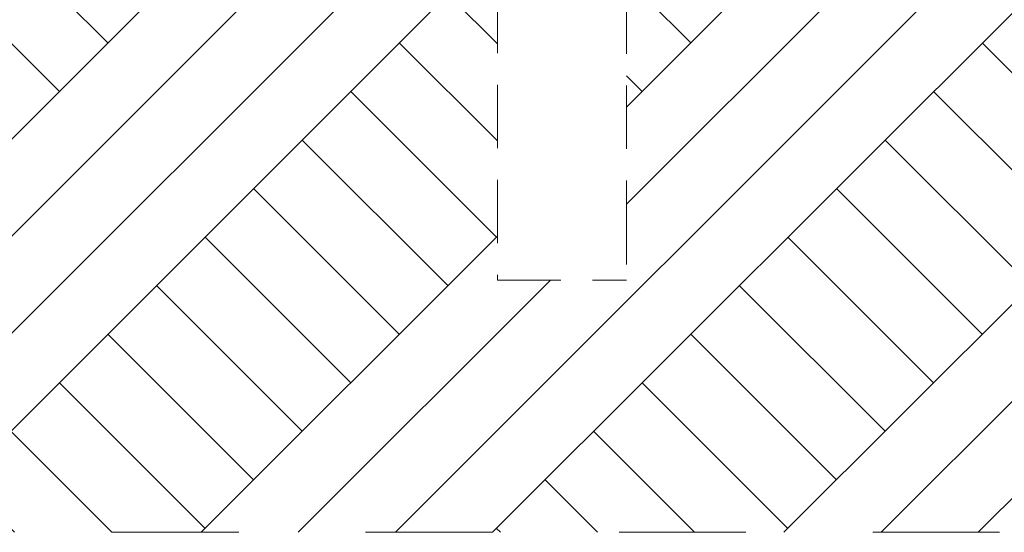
# Model space of a CAD drawing. Header units: millimetres. Extents: x 16408 to 141596, y -21057 to 26364.
# Tile 131 of 144: x 85231 to 87094, y -6534 to -5563. Entities that reach past the tile are written whole.
import ezdxf

# ---------------------------------------------------------------- set-up
doc = ezdxf.new("R2010")
doc.units = ezdxf.units.MM
doc.header["$MEASUREMENT"] = 0
for name, pattern in [('Przerywana', [480, 240, -240]), ('Przerywana gęsta', [180, 120, -60]), ('Wipeout_Contour', [1000, 0, -1000])]:
    doc.linetypes.add(name, pattern=pattern)
doc.layers.add('0_Nr_pióra__101', color=7, linetype='Continuous', lineweight=5, true_color=0xb2b2b2)
doc.layers.add('0_Nr_pióra__103', color=7, linetype='Continuous', lineweight=5)

msp = doc.modelspace()

# ---------------------------------------------------------------- wipeouts: each hides what was drawn before it
at = {"color": 254, "linetype": 'Wipeout_Contour', "lineweight": 0, "ltscale": 1011959.782160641}
msp.add_wipeout([(88568.8, -5541.9), (86379, -5507.8), (86379, -6056.4), (86134.7, -6056.4), (86134.7, -5506.4), (85083.2, -5499.4), (81659.8, -5390.1), (80854.6, -5380), (80560.9, -5380), (79643.9, -5325.8), (79643.9, -6533.6), (88568.8, -6533.6)], dxfattribs=at)

# ---------------------------------------------------------------- next in the draw order: hatches: boundary and pattern name
at = {"layer": '0_Nr_pióra__101', "linetype": 'Continuous', "lineweight": 5, "true_color": 0xb2b2b2}
h = msp.add_hatch(dxfattribs=at)
h.set_pattern_fill('Grunt_0004', color=253, style=0, pattern_type=2)
h.set_pattern_definition([(45, (0, 0), (-275.7716, 275.7716), []), (45, (-91.9, 91.9), (-551.543, 551.543), []), (45, (-183.85, 183.85), (-551.543, 551.543), []), (135, (-275.77, 275.77), (91.92388, 91.92388), [390, -390])])
h.paths.add_polyline_path([(88568.8, -5541.9), (86379, -5507.8), (86379, -6056.4), (86134.7, -6056.4), (86134.7, -5506.4), (85083.2, -5499.4), (81659.8, -5390.1), (80854.6, -5380), (80560.9, -5380), (79643.9, -5325.8), (79643.9, -6533.6), (88568.8, -6533.6)])

# ---------------------------------------------------------------- next in the draw order: linework, layer by layer
at = {"layer": '0_Nr_pióra__103', "color": 7, "linetype": 'Przerywana gęsta', "lineweight": 5}
for p, q in [((86134.7, -5506.4), (86134.7, -6056.4)), ((86379, -5507.8), (86379, -5906.4)), ((86379, -5906.4), (86379, -6056.4)), ((86134.7, -6056.4), (86379, -6056.4))]:
    msp.add_line(p, q, dxfattribs=at)
at = {"layer": '0_Nr_pióra__103', "color": 7, "linetype": 'Przerywana', "lineweight": 5}
msp.add_line((79165.3, -6533.6), (90192.9, -6533.6), dxfattribs=at)

doc.saveas('drawing.dxf')
